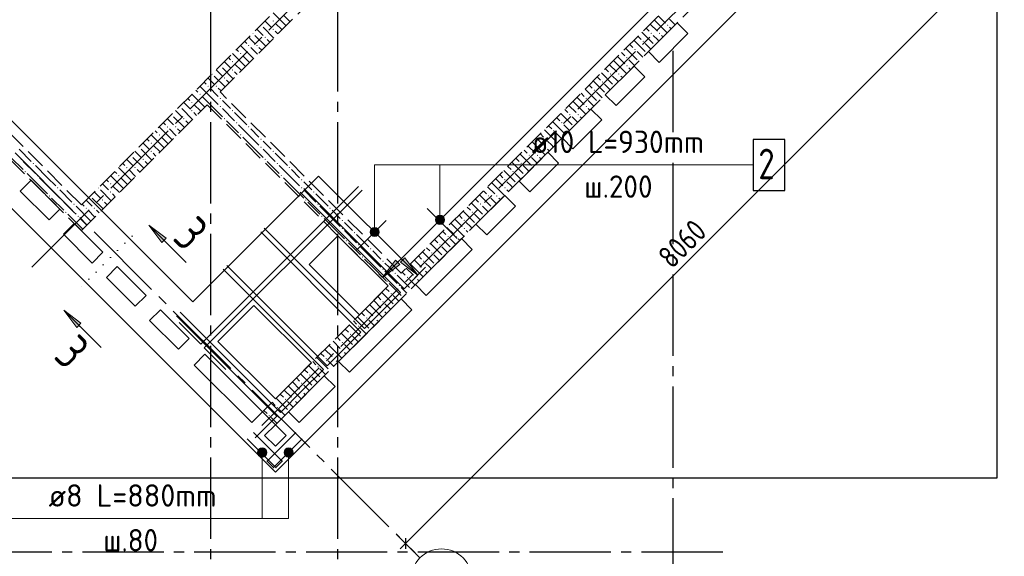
# Model space of a CAD drawing. Header units: millimetres. Extents: x 0 to 40165, y 0 to 42000.
# Tile 3 of 13: x 9173 to 18861, y 8729 to 14007. Entities that reach past the tile are written whole.
import ezdxf

# ---------------------------------------------------------------- set-up
doc = ezdxf.new("R2010")
doc.units = ezdxf.units.MM
for name, pattern in [('______2', [270, 200, -70]), ('______5', [1100, 800, -100, 100, -100]), ('______9', [100, 0, -100])]:
    doc.linetypes.add(name, pattern=pattern)
for name, color, linetype, lineweight in [('Standard', 7, 'Continuous', 25), ('ЖБ Перекрытие верхний уровень', 7, 'Continuous', 35), ('ЖБ Стена верхний уровень', 7, 'Continuous', 35), ('Обрамление проемов стержнями', 7, 'Continuous', 25), ('Оси', 40, '______5', 18), ('Позиционная метка линия выноска', 7, 'Continuous', 13), ('Позиционная метка номер позиции', 7, 'Continuous', 13), ('Узлы символ', 7, 'Continuous', 25)]:
    doc.layers.add(name, color=color, linetype=linetype, lineweight=lineweight)
doc.layers.add('Обрамление П-обр. равн.', color=7, linetype='Continuous', lineweight=25, true_color=0x5f1e0f)
doc.styles.add('GOST 2.304-81', font='txt')
doc.styles.add('ISOCPEUR', font='txt')

msp = doc.modelspace()

# ---------------------------------------------------------------- hatches: boundary and pattern name
at = {"layer": 'ЖБ Стена верхний уровень', "linetype": 'Continuous', "lineweight": 18, "transparency": 33554687}
for points in [[(11550.2, 13956.9), (11554, 13953.1), (11547.5, 13946.6), (11543.7, 13950.4)], [(11661, 13993.1), (11667.5, 13999.6), (11674, 13993.1), (11667.5, 13986.6)], [(15541, 13953.1), (15547.5, 13959.6), (15554, 13953.1), (15547.5, 13946.6)], [(11470.2, 13876.9), (11474, 13873.1), (11467.5, 13866.6), (11463.7, 13870.4)], [(11661, 13913.1), (11667.5, 13919.6), (11674, 13913.1), (11667.5, 13906.6)], [(15381, 13873.1), (15387.5, 13879.6), (15394, 13873.1), (15387.5, 13866.6)], [(15461, 13873.1), (15467.5, 13879.6), (15474, 13873.1), (15467.5, 13866.6)], [(11421, 13753.1), (11427.5, 13759.6), (11434, 13753.1), (11427.5, 13746.6)], [(11501, 13753.1), (11507.5, 13759.6), (11514, 13753.1), (11507.5, 13746.6)], [(11581, 13833.1), (11587.5, 13839.6), (11594, 13833.1), (11587.5, 13826.6)], [(15301, 13793.1), (15307.5, 13799.6), (15314, 13793.1), (15307.5, 13786.6)], [(11341, 13673.1), (11347.5, 13679.6), (11354, 13673.1), (11347.5, 13666.6)], [(15221, 13713.1), (15227.5, 13719.6), (15234, 13713.1), (15227.5, 13706.6)], [(11261, 13593.1), (11267.5, 13599.6), (11274, 13593.1), (11267.5, 13586.6)], [(15141, 13633.1), (15147.5, 13639.6), (15154, 13633.1), (15147.5, 13626.6)], [(11070.2, 13476.9), (11074, 13473.1), (11067.5, 13466.6), (11063.7, 13470.4)], [(11150.2, 13556.9), (11154, 13553.1), (11147.5, 13546.6), (11143.7, 13550.4)], [(11261, 13513.1), (11267.5, 13519.6), (11274, 13513.1), (11267.5, 13506.6)], [(14981, 13473.1), (14987.5, 13479.6), (14994, 13473.1), (14987.5, 13466.6)], [(15061, 13473.1), (15067.5, 13479.6), (15074, 13473.1), (15067.5, 13466.6)], [(15141, 13553.1), (15147.5, 13559.6), (15154, 13553.1), (15147.5, 13546.6)], [(11181, 13433.1), (11187.5, 13439.6), (11194, 13433.1), (11187.5, 13426.6)], [(14901, 13393.1), (14907.5, 13399.6), (14914, 13393.1), (14907.5, 13386.6)], [(10941, 13273.1), (10947.5, 13279.6), (10954, 13273.1), (10947.5, 13266.6)], [(11021, 13353.1), (11027.5, 13359.6), (11034, 13353.1), (11027.5, 13346.6)], [(11101, 13353.1), (11107.5, 13359.6), (11114, 13353.1), (11107.5, 13346.6)], [(14821, 13313.1), (14827.5, 13319.6), (14834, 13313.1), (14827.5, 13306.6)], [(10861, 13193.1), (10867.5, 13199.6), (10874, 13193.1), (10867.5, 13186.6)], [(11141, 13233.1), (11147.5, 13239.6), (11154, 13233.1), (11147.5, 13226.6)], [(14741, 13233.1), (14747.5, 13239.6), (14754, 13233.1), (14747.5, 13226.6)], [(10750.2, 13156.9), (10754, 13153.1), (10747.5, 13146.6), (10743.7, 13150.4)], [(10861, 13113.1), (10867.5, 13119.6), (10874, 13113.1), (10867.5, 13106.6)], [(11141, 13153.1), (11147.5, 13159.6), (11154, 13153.1), (11147.5, 13146.6)], [(11261, 13113.1), (11267.5, 13119.6), (11274, 13113.1), (11267.5, 13106.6)], [(14581, 13073.1), (14587.5, 13079.6), (14594, 13073.1), (14587.5, 13066.6)], [(14661, 13073.1), (14667.5, 13079.6), (14674, 13073.1), (14667.5, 13066.6)], [(14741, 13153.1), (14747.5, 13159.6), (14754, 13153.1), (14747.5, 13146.6)], [(10670.2, 13076.9), (10674, 13073.1), (10667.5, 13066.6), (10663.7, 13070.4)], [(10781, 13033.1), (10787.5, 13039.6), (10794, 13033.1), (10787.5, 13026.6)], [(11181, 13033.1), (11187.5, 13039.6), (11194, 13033.1), (11187.5, 13026.6)], [(11301, 12993.1), (11307.5, 12999.6), (11314, 12993.1), (11307.5, 12986.6)], [(14501, 12993.1), (14507.5, 12999.6), (14514, 12993.1), (14507.5, 12986.6)], [(10621, 12953.1), (10627.5, 12959.6), (10634, 12953.1), (10627.5, 12946.6)], [(10701, 12953.1), (10707.5, 12959.6), (10714, 12953.1), (10707.5, 12946.6)], [(11421, 12953.1), (11427.5, 12959.6), (11434, 12953.1), (11427.5, 12946.6)], [(14421, 12913.1), (14427.5, 12919.6), (14434, 12913.1), (14427.5, 12906.6)], [(10461, 12793.1), (10467.5, 12799.6), (10474, 12793.1), (10467.5, 12786.6)], [(10541, 12873.1), (10547.5, 12879.6), (10554, 12873.1), (10547.5, 12866.6)], [(11341, 12873.1), (11347.5, 12879.6), (11354, 12873.1), (11347.5, 12866.6)], [(11541, 12833.1), (11547.5, 12839.6), (11554, 12833.1), (11547.5, 12826.6)], [(14341, 12833.1), (14347.5, 12839.6), (14354, 12833.1), (14347.5, 12826.6)], [(10350.2, 12756.9), (10354, 12753.1), (10347.5, 12746.6), (10343.7, 12750.4)], [(10461, 12713.1), (10467.5, 12719.6), (10474, 12713.1), (10467.5, 12706.6)], [(11541, 12753.1), (11547.5, 12759.6), (11554, 12753.1), (11547.5, 12746.6)], [(11661, 12713.1), (11667.5, 12719.6), (11674, 12713.1), (11667.5, 12706.6)], [(14341, 12753.1), (14347.5, 12759.6), (14354, 12753.1), (14347.5, 12746.6)], [(9181, 12633.1), (9187.5, 12639.6), (9194, 12633.1), (9187.5, 12626.6)], [(9301, 12593.1), (9307.5, 12599.6), (9314, 12593.1), (9307.5, 12586.6)], [(10270.2, 12676.9), (10274, 12673.1), (10267.5, 12666.6), (10263.7, 12670.4)], [(10381, 12633.1), (10387.5, 12639.6), (10394, 12633.1), (10387.5, 12626.6)], [(11581, 12633.1), (11587.5, 12639.6), (11594, 12633.1), (11587.5, 12626.6)], [(11701, 12593.1), (11707.5, 12599.6), (11714, 12593.1), (11707.5, 12586.6)], [(14101, 12593.1), (14107.5, 12599.6), (14114, 12593.1), (14107.5, 12586.6)], [(14181, 12673.1), (14187.5, 12679.6), (14194, 12673.1), (14187.5, 12666.6)], [(14261, 12673.1), (14267.5, 12679.6), (14274, 12673.1), (14267.5, 12666.6)], [(9221, 12513.1), (9227.5, 12519.6), (9234, 12513.1), (9227.5, 12506.6)], [(10221, 12553.1), (10227.5, 12559.6), (10234, 12553.1), (10227.5, 12546.6)], [(10301, 12553.1), (10307.5, 12559.6), (10314, 12553.1), (10307.5, 12546.6)], [(11821, 12553.1), (11827.5, 12559.6), (11834, 12553.1), (11827.5, 12546.6)], [(14021, 12513.1), (14027.5, 12519.6), (14034, 12513.1), (14027.5, 12506.6)], [(9341, 12473.1), (9347.5, 12479.6), (9354, 12473.1), (9347.5, 12466.6)], [(10141, 12473.1), (10147.5, 12479.6), (10154, 12473.1), (10147.5, 12466.6)], [(11741, 12473.1), (11747.5, 12479.6), (11754, 12473.1), (11747.5, 12466.6)], [(11941, 12433.1), (11947.5, 12439.6), (11954, 12433.1), (11947.5, 12426.6)], [(13941, 12433.1), (13947.5, 12439.6), (13954, 12433.1), (13947.5, 12426.6)], [(9541, 12353.1), (9547.5, 12359.6), (9554, 12353.1), (9547.5, 12346.6)], [(9950.2, 12356.9), (9954, 12353.1), (9947.5, 12346.6), (9943.7, 12350.4)], [(10061, 12393.1), (10067.5, 12399.6), (10074, 12393.1), (10067.5, 12386.6)], [(10061, 12313.1), (10067.5, 12319.6), (10074, 12313.1), (10067.5, 12306.6)], [(11941, 12353.1), (11947.5, 12359.6), (11954, 12353.1), (11947.5, 12346.6)], [(12061, 12313.1), (12067.5, 12319.6), (12074, 12313.1), (12067.5, 12306.6)], [(13941, 12353.1), (13947.5, 12359.6), (13954, 12353.1), (13947.5, 12346.6)], [(9461, 12273.1), (9467.5, 12279.6), (9474, 12273.1), (9467.5, 12266.6)], [(9581, 12233.1), (9587.5, 12239.6), (9594, 12233.1), (9587.5, 12226.6)], [(9870.2, 12276.9), (9874, 12273.1), (9867.5, 12266.6), (9863.7, 12270.4)], [(9981, 12233.1), (9987.5, 12239.6), (9994, 12233.1), (9987.5, 12226.6)], [(11981, 12233.1), (11987.5, 12239.6), (11994, 12233.1), (11987.5, 12226.6)], [(13781, 12273.1), (13787.5, 12279.6), (13794, 12273.1), (13787.5, 12266.6)], [(13861, 12273.1), (13867.5, 12279.6), (13874, 12273.1), (13867.5, 12266.6)], [(9621, 12113.1), (9627.5, 12119.6), (9634, 12113.1), (9627.5, 12106.6)], [(9701, 12193.1), (9707.5, 12199.6), (9714, 12193.1), (9707.5, 12186.6)], [(9821, 12153.1), (9827.5, 12159.6), (9834, 12153.1), (9827.5, 12146.6)], [(9901, 12153.1), (9907.5, 12159.6), (9914, 12153.1), (9907.5, 12146.6)], [(12101, 12193.1), (12107.5, 12199.6), (12114, 12193.1), (12107.5, 12186.6)], [(12221, 12153.1), (12227.5, 12159.6), (12234, 12153.1), (12227.5, 12146.6)], [(13621, 12113.1), (13627.5, 12119.6), (13634, 12113.1), (13627.5, 12106.6)], [(13701, 12193.1), (13707.5, 12199.6), (13714, 12193.1), (13707.5, 12186.6)], [(9741, 12073.1), (9747.5, 12079.6), (9754, 12073.1), (9747.5, 12066.6)], [(12141, 12073.1), (12147.5, 12079.6), (12154, 12073.1), (12147.5, 12066.6)], [(12341, 12033.1), (12347.5, 12039.6), (12354, 12033.1), (12347.5, 12026.6)], [(13541, 12033.1), (13547.5, 12039.6), (13554, 12033.1), (13547.5, 12026.6)], [(12341, 11953.1), (12347.5, 11959.6), (12354, 11953.1), (12347.5, 11946.6)], [(12461, 11913.1), (12467.5, 11919.6), (12474, 11913.1), (12467.5, 11906.6)], [(13541, 11953.1), (13547.5, 11959.6), (13554, 11953.1), (13547.5, 11946.6)], [(12381, 11833.1), (12387.5, 11839.6), (12394, 11833.1), (12387.5, 11826.6)], [(13381, 11873.1), (13387.5, 11879.6), (13394, 11873.1), (13387.5, 11866.6)], [(13461, 11873.1), (13467.5, 11879.6), (13474, 11873.1), (13467.5, 11866.6)], [(12501, 11793.1), (12507.5, 11799.6), (12514, 11793.1), (12507.5, 11786.6)], [(12621, 11753.1), (12627.5, 11759.6), (12634, 11753.1), (12627.5, 11746.6)], [(13301, 11793.1), (13307.5, 11799.6), (13314, 11793.1), (13307.5, 11786.6)], [(12541, 11673.1), (12547.5, 11679.6), (12554, 11673.1), (12547.5, 11666.6)], [(12741, 11633.1), (12747.5, 11639.6), (12754, 11633.1), (12747.5, 11626.6)], [(13141, 11633.1), (13147.5, 11639.6), (13154, 11633.1), (13147.5, 11626.6)], [(13221, 11713.1), (13227.5, 11719.6), (13234, 11713.1), (13227.5, 11706.6)], [(12741, 11553.1), (12747.5, 11559.6), (12754, 11553.1), (12747.5, 11546.6)], [(13141, 11553.1), (13147.5, 11559.6), (13154, 11553.1), (13147.5, 11546.6)], [(12781, 11433.1), (12787.5, 11439.6), (12794, 11433.1), (12787.5, 11426.6)], [(12861, 11513.1), (12867.5, 11519.6), (12874, 11513.1), (12867.5, 11506.6)], [(12981, 11473.1), (12987.5, 11479.6), (12994, 11473.1), (12987.5, 11466.6)], [(13061, 11473.1), (13067.5, 11479.6), (13074, 11473.1), (13067.5, 11466.6)], [(12901, 11393.1), (12907.5, 11399.6), (12914, 11393.1), (12907.5, 11386.6)], [(12741, 11233.1), (12747.5, 11239.6), (12754, 11233.1), (12747.5, 11226.6)], [(12821, 11313.1), (12827.5, 11319.6), (12834, 11313.1), (12827.5, 11306.6)], [(12741, 11153.1), (12747.5, 11159.6), (12754, 11153.1), (12747.5, 11146.6)], [(12581, 11073.1), (12587.5, 11079.6), (12594, 11073.1), (12587.5, 11066.6)], [(12661, 11073.1), (12667.5, 11079.6), (12674, 11073.1), (12667.5, 11066.6)], [(12501, 10993.1), (12507.5, 10999.6), (12514, 10993.1), (12507.5, 10986.6)], [(12421, 10913.1), (12427.5, 10919.6), (12434, 10913.1), (12427.5, 10906.6)], [(12341, 10833.1), (12347.5, 10839.6), (12354, 10833.1), (12347.5, 10826.6)], [(12341, 10753.1), (12347.5, 10759.6), (12354, 10753.1), (12347.5, 10746.6)], [(12181, 10673.1), (12187.5, 10679.6), (12194, 10673.1), (12187.5, 10666.6)], [(12261, 10673.1), (12267.5, 10679.6), (12274, 10673.1), (12267.5, 10666.6)], [(12101, 10593.1), (12107.5, 10599.6), (12114, 10593.1), (12107.5, 10586.6)], [(12021, 10513.1), (12027.5, 10519.6), (12034, 10513.1), (12027.5, 10506.6)], [(11941, 10433.1), (11947.5, 10439.6), (11954, 10433.1), (11947.5, 10426.6)], [(11781, 10273.1), (11787.5, 10279.6), (11794, 10273.1), (11787.5, 10266.6)], [(11861, 10273.1), (11867.5, 10279.6), (11874, 10273.1), (11867.5, 10266.6)], [(11941, 10353.1), (11947.5, 10359.6), (11954, 10353.1), (11947.5, 10346.6)], [(11701, 10193.1), (11707.5, 10199.6), (11714, 10193.1), (11707.5, 10186.6)], [(11621, 10113.1), (11627.5, 10119.6), (11634, 10113.1), (11627.5, 10106.6)]]:
    msp.add_hatch(color=7, dxfattribs=at).paths.add_polyline_path(points, flags=16)
at = {"layer": 'Позиционная метка линия выноска', "linetype": 'Continuous', "lineweight": 13, "transparency": 33554687}
for points in [[(12912.6, 11599.9), (12742.9, 11472.6), (12870.1, 11642.3)], [(12962.1, 11663.5), (13089.4, 11493.8), (12919.6, 11621.1)]]:
    msp.add_hatch(color=7, dxfattribs=at).paths.add_polyline_path(points, flags=16)
at = {"layer": 'Позиционная метка номер позиции', "linetype": 'Continuous', "lineweight": 13, "transparency": 33554687}
for points in [[(13263.6, 12038.3), (13353.6, 12038.3), (13347.3, 12060.8)], [(13263.6, 12038.3), (13347.3, 12060.8), (13269.9, 12060.8)], [(13269.9, 12015.8), (13353.6, 12038.3), (13263.6, 12038.3)], [(13269.9, 12060.8), (13347.3, 12060.8), (13331.1, 12077)], [(13269.9, 12060.8), (13331.1, 12077), (13286.1, 12077)], [(13269.9, 12015.8), (13347.3, 12015.8), (13353.6, 12038.3)], [(13286.1, 11999.6), (13347.3, 12015.8), (13269.9, 12015.8)], [(13286.1, 12077), (13331.1, 12077), (13308.6, 12083.3)], [(13286.1, 11999.6), (13331.1, 11999.6), (13347.3, 12015.8)], [(12620.1, 11918.1), (12710.1, 11918.1), (12703.8, 11940.6)], [(12620.1, 11918.1), (12703.8, 11940.6), (12626.4, 11940.6)], [(12626.4, 11895.6), (12710.1, 11918.1), (12620.1, 11918.1)], [(12626.4, 11940.6), (12703.8, 11940.6), (12687.6, 11956.8)], [(12626.4, 11940.6), (12687.6, 11956.8), (12642.6, 11956.8)], [(12626.4, 11895.6), (12703.8, 11895.6), (12710.1, 11918.1)], [(12642.6, 11956.8), (12687.6, 11956.8), (12665.1, 11963.1)], [(13331.1, 11999.6), (13286.1, 11999.6), (13308.6, 11993.3)], [(12642.6, 11879.4), (12703.8, 11895.6), (12626.4, 11895.6)], [(12642.6, 11879.4), (12687.6, 11879.4), (12703.8, 11895.6)], [(12687.6, 11879.4), (12642.6, 11879.4), (12665.1, 11873.1)], [(11581.7, 9788.8), (11536.7, 9788.8), (11520.5, 9772.6)], [(11581.7, 9788.8), (11520.5, 9772.6), (11597.9, 9772.6)], [(11536.7, 9788.8), (11581.7, 9788.8), (11559.2, 9795.1)], [(11841.9, 9788.8), (11796.9, 9788.8), (11780.7, 9772.6)], [(11841.9, 9788.8), (11780.7, 9772.6), (11858.1, 9772.6)], [(11796.9, 9788.8), (11841.9, 9788.8), (11819.4, 9795.1)], [(11597.9, 9772.6), (11520.5, 9772.6), (11514.2, 9750.1)], [(11597.9, 9772.6), (11514.2, 9750.1), (11604.2, 9750.1)], [(11604.2, 9750.1), (11514.2, 9750.1), (11520.5, 9727.6)], [(11604.2, 9750.1), (11520.5, 9727.6), (11597.9, 9727.6)], [(11597.9, 9727.6), (11520.5, 9727.6), (11536.7, 9711.4)], [(11597.9, 9727.6), (11536.7, 9711.4), (11581.7, 9711.4)], [(11581.7, 9711.4), (11536.7, 9711.4), (11559.2, 9705.1)], [(11858.1, 9772.6), (11780.7, 9772.6), (11774.4, 9750.1)], [(11858.1, 9772.6), (11774.4, 9750.1), (11864.4, 9750.1)], [(11864.4, 9750.1), (11774.4, 9750.1), (11780.7, 9727.6)], [(11864.4, 9750.1), (11780.7, 9727.6), (11858.1, 9727.6)], [(11858.1, 9727.6), (11780.7, 9727.6), (11796.9, 9711.4)], [(11858.1, 9727.6), (11796.9, 9711.4), (11841.9, 9711.4)], [(11841.9, 9711.4), (11796.9, 9711.4), (11819.4, 9705.1)]]:
    msp.add_hatch(color=7, dxfattribs=at).paths.add_polyline_path(points)
at = {"layer": 'Узлы символ', "linetype": 'Continuous', "lineweight": 13, "transparency": 33554687}
for points in [[(10571.3, 11816.1), (10444, 11985.8), (10613.7, 11858.6)], [(9733.9, 10978.8), (9606.6, 11148.5), (9776.3, 11021.2)]]:
    msp.add_hatch(color=7, dxfattribs=at).paths.add_polyline_path(points, flags=16)

# ---------------------------------------------------------------- linework, layer by layer
at = {"layer": 'Standard', "color": 7, "linetype": 'Continuous', "lineweight": 13, "transparency": 33554687}
for p, q in [((18669.3, 14554.7), (12970, 8855.5)), ((12970, 8855.5), (12917, 8802.4))]:
    msp.add_line(p, q, dxfattribs=at)
at = {"layer": 'Standard', "color": 251, "linetype": 'Continuous', "lineweight": -3, "true_color": 0x656565, "transparency": 33554687}
for q in [(12881.6, 8943.8), (13058.4, 8767.1), (12970, 8855.5)]:
    msp.add_line((12970, 8855.5), q, dxfattribs=at)
at = {"layer": 'Standard', "color": 7, "linetype": 'Continuous', "lineweight": 25, "transparency": 33554687}
msp.add_line((12970, 8908.5), (12970, 8802.4), dxfattribs=at)
at = {"layer": 'Standard', "color": 254, "linetype": 'Continuous', "lineweight": 25, "true_color": 0xc4c4ff, "transparency": 33554687}
msp.add_lwpolyline([(5069.5, 9501.6), (18791, 9501.6), (18791, 40401), (5069.5, 40401), (5069.5, 9501.6)], dxfattribs=at)
at = {"layer": 'ЖБ Перекрытие верхний уровень', "color": 7, "linetype": 'Continuous', "lineweight": 25, "transparency": 33554687}
for p, q in [((11689.3, 9556.3), (18208.8, 16075.9)), ((6195.1, 15050.6), (11689.3, 9556.3)), ((15359.2, 13692.9), (15642, 13975.8)), ((15642, 13975.8), (15748.1, 13869.7)), ((15748.1, 13869.7), (15465.2, 13586.9)), ((15465.2, 13586.9), (15359.2, 13692.9)), ((14934.9, 13268.7), (15217.7, 13551.5)), ((15217.7, 13551.5), (15323.8, 13445.4)), ((15323.8, 13445.4), (15041, 13162.6)), ((15041, 13162.6), (14934.9, 13268.7)), ((14510.6, 12844.4), (14793.5, 13127.2)), ((14793.5, 13127.2), (14899.5, 13021.2)), ((14899.5, 13021.2), (14616.7, 12738.3)), ((14616.7, 12738.3), (14510.6, 12844.4)), ((14086.4, 12420.1), (14369.2, 12703)), ((14369.2, 12703), (14475.3, 12596.9)), ((14475.3, 12596.9), (14192.4, 12314.1)), ((9179.1, 12321.1), (9285.1, 12427.2)), ((9285.1, 12427.2), (9568, 12144.4)), ((14192.4, 12314.1), (14086.4, 12420.1)), ((9461.9, 12038.3), (9179.1, 12321.1)), ((13662.1, 11995.9), (13945, 12278.7)), ((13945, 12278.7), (14051, 12172.6)), ((9568, 12144.4), (9461.9, 12038.3)), ((14051, 12172.6), (13768.2, 11889.8)), ((9603.3, 11896.9), (9709.4, 12002.9)), ((9709.4, 12002.9), (9992.2, 11720.1)), ((13768.2, 11889.8), (13662.1, 11995.9)), ((9886.2, 11614), (9603.3, 11896.9)), ((12304.5, 11882.7), (12021.6, 11599.9)), ((12799.4, 11387.8), (12304.5, 11882.7)), ((13068.1, 11401.9), (13520.7, 11854.4)), ((13520.7, 11854.4), (13626.8, 11748.4)), ((13626.8, 11748.4), (13174.2, 11295.8)), ((9992.2, 11720.1), (9886.2, 11614)), ((10027.6, 11472.6), (10133.7, 11578.7)), ((10133.7, 11578.7), (10416.5, 11295.8)), ((12021.6, 11599.9), (12516.6, 11104.9)), ((10310.4, 11189.8), (10027.6, 11472.6)), ((12516.6, 11104.9), (12799.4, 11387.8)), ((13174.2, 11295.8), (13068.1, 11401.9)), ((10416.5, 11295.8), (10310.4, 11189.8)), ((12311.6, 10645.4), (12926.7, 11260.5)), ((12926.7, 11260.5), (13032.8, 11154.4)), ((10451.9, 11048.3), (10557.9, 11154.4)), ((10557.9, 11154.4), (10840.8, 10871.6)), ((11477.2, 11196.9), (11123.7, 10843.4)), ((12042.9, 10631.2), (11477.2, 11196.9)), ((13032.8, 11154.4), (12417.7, 10539.3)), ((10734.7, 10765.5), (10451.9, 11048.3)), ((10840.8, 10871.6), (10734.7, 10765.5)), ((11123.7, 10843.4), (11689.4, 10277.7)), ((10890.3, 10609.9), (10996.3, 10716)), ((10996.3, 10716), (11562, 10150.3)), ((11455.9, 10044.3), (10890.3, 10609.9)), ((11689.4, 10277.7), (12042.9, 10631.2)), ((12417.7, 10539.3), (12311.6, 10645.4)), ((11816.7, 10150.4), (12170.2, 10504)), ((12170.2, 10504), (12276.3, 10397.9)), ((12276.3, 10397.9), (11922.7, 10044.3)), ((11562, 10150.3), (11455.9, 10044.3)), ((11922.7, 10044.3), (11816.7, 10150.4)), ((11583.2, 9917), (11689.3, 10023)), ((11689.3, 10023), (11795.4, 9917)), ((11689.3, 9810.9), (11583.2, 9917)), ((11795.4, 9917), (11689.3, 9810.9))]:
    msp.add_line(p, q, dxfattribs=at)
at = {"layer": 'ЖБ Стена верхний уровень', "color": 251, "linetype": '______2', "lineweight": 13, "true_color": 0x656565, "transparency": 33554687}
for p, q in [((15832.9, 18239.6), (9780.1, 12186.8)), ((11144.8, 13296.9), (15960.2, 18112.3)), ((17742.1, 16330.4), (12926.7, 11515)), ((11689.3, 10023), (17869.4, 16203.2)), ((9780.1, 12186.8), (6916.3, 15050.6)), ((6789, 14923.3), (9652.8, 12059.5)), ((12926.7, 11515), (11144.8, 13296.9)), ((9780.1, 11932.2), (11017.5, 13169.7)), ((11017.5, 13169.7), (12799.4, 11387.8)), ((9652.8, 12059.5), (9780.1, 11932.2)), ((12799.4, 11387.8), (11562, 10150.3)), ((11562, 10150.3), (11689.3, 10023))]:
    msp.add_line(p, q, dxfattribs=at)
at = {"layer": 'ЖБ Стена верхний уровень', "color": 9, "linetype": 'Continuous', "lineweight": 18, "true_color": 0xc7c7c7, "transparency": 33554687}
for p, q in [((11767.5, 13973.1), (11667, 14073.6)), ((11767.5, 14053.1), (11834.2, 13986.4)), ((11607.5, 13973.1), (11587, 13993.6)), ((11647.5, 13933.1), (11607.5, 13973.1)), ((11687.5, 13973.1), (11754.2, 13906.4)), ((11767.5, 13973.1), (11794.2, 13946.4)), ((15376.1, 13964.5), (15447.5, 13893.1)), ((15416.1, 14004.5), (15447.5, 13973.1)), ((15447.5, 13973.1), (15543.4, 13877.2)), ((15456.1, 14044.5), (15527.5, 13973.1)), ((15607.5, 13973.1), (15567.5, 14013.1)), ((15623.4, 13957.2), (15607.5, 13973.1)), ((11507, 13913.6), (11567.5, 13853.1)), ((11567.5, 13933.1), (11674.2, 13826.4)), ((11687.5, 13893.1), (11714.2, 13866.4)), ((15296.1, 13884.5), (15407.5, 13773.1)), ((15336.1, 13924.5), (15367.5, 13893.1)), ((15567.5, 13933.1), (15583.4, 13917.2)), ((11387, 13793.6), (11407.5, 13773.1)), ((11447.5, 13813.1), (11427, 13833.6)), ((11487.5, 13773.1), (11447.5, 13813.1)), ((11487.5, 13853.1), (11594.2, 13746.4)), ((11607.5, 13813.1), (11634.2, 13786.4)), ((15176.1, 13764.5), (15207.5, 13733.1)), ((15216.1, 13804.5), (15327.5, 13693.1)), ((15256.1, 13844.5), (15287.5, 13813.1)), ((15383.4, 13717.2), (15327.5, 13773.1)), ((15447.5, 13813.1), (15407.5, 13853.1)), ((15463.4, 13797.2), (15447.5, 13813.1)), ((15487.5, 13853.1), (15503.4, 13837.2)), ((11367.5, 13573.1), (11267, 13673.6)), ((11307, 13713.6), (11327.5, 13693.1)), ((11447.5, 13653.1), (11347, 13753.6)), ((11447.5, 13733.1), (11514.2, 13666.4)), ((11527.5, 13733.1), (11554.2, 13706.4)), ((15096.1, 13684.5), (15127.5, 13653.1)), ((15136.1, 13724.5), (15247.5, 13613.1)), ((15303.4, 13637.2), (15247.5, 13693.1)), ((11207.5, 13573.1), (11187, 13593.6)), ((11247.5, 13533.1), (11207.5, 13573.1)), ((11227, 13633.6), (11247.5, 13613.1)), ((11287.5, 13573.1), (11354.2, 13506.4)), ((11367.5, 13653.1), (11434.2, 13586.4)), ((11367.5, 13573.1), (11394.2, 13546.4)), ((11447.5, 13653.1), (11474.2, 13626.4)), ((14976.1, 13564.5), (15047.5, 13493.1)), ((15016.1, 13604.5), (15047.5, 13573.1)), ((15047.5, 13573.1), (15143.4, 13477.2)), ((15056.1, 13644.5), (15127.5, 13573.1)), ((15207.5, 13573.1), (15167.5, 13613.1)), ((15223.4, 13557.2), (15207.5, 13573.1)), ((11107, 13513.6), (11167.5, 13453.1)), ((11167.5, 13533.1), (11274.2, 13426.4)), ((11287.5, 13493.1), (11314.2, 13466.4)), ((14896.1, 13484.5), (15007.5, 13373.1)), ((14936.1, 13524.5), (14967.5, 13493.1)), ((15167.5, 13533.1), (15183.4, 13517.2)), ((10987, 13393.6), (11007.5, 13373.1)), ((11047.5, 13413.1), (11027, 13433.6)), ((11087.5, 13373.1), (11047.5, 13413.1)), ((11087.5, 13453.1), (11194.2, 13346.4)), ((11207.5, 13413.1), (11234.2, 13386.4)), ((14816.1, 13404.5), (14927.5, 13293.1)), ((14856.1, 13444.5), (14887.5, 13413.1)), ((14983.4, 13317.2), (14927.5, 13373.1)), ((15047.5, 13413.1), (15007.5, 13453.1)), ((15063.4, 13397.2), (15047.5, 13413.1)), ((15087.5, 13453.1), (15103.4, 13437.2)), ((10967.5, 13173.1), (10867, 13273.6)), ((10907, 13313.6), (10927.5, 13293.1)), ((11047.5, 13253.1), (10947, 13353.6)), ((11047.5, 13333.1), (11114.2, 13266.4)), ((11127.5, 13333.1), (11154.2, 13306.4)), ((14696.1, 13284.5), (14727.5, 13253.1)), ((14736.1, 13324.5), (14847.5, 13213.1)), ((14776.1, 13364.5), (14807.5, 13333.1)), ((14903.4, 13237.2), (14847.5, 13293.1)), ((10807.5, 13173.1), (10787, 13193.6)), ((10827, 13233.6), (10847.5, 13213.1)), ((10967.5, 13253.1), (11034.2, 13186.4)), ((11034.2, 13186.4), (11047.5, 13173.1)), ((11047.5, 13253.1), (11074.2, 13226.4)), ((11074.2, 13226.4), (11127.5, 13173.1)), ((11114.2, 13266.4), (11127.5, 13253.1)), ((11207.5, 13173.1), (11167.5, 13213.1)), ((14616.1, 13204.5), (14647.5, 13173.1)), ((14656.1, 13244.5), (14727.5, 13173.1)), ((14807.5, 13173.1), (14767.5, 13213.1)), ((10707, 13113.6), (10767.5, 13053.1)), ((10767.5, 13133.1), (10874.2, 13026.4)), ((10847.5, 13133.1), (10807.5, 13173.1)), ((10887.5, 13173.1), (10954.2, 13106.4)), ((10887.5, 13093.1), (10914.2, 13066.4)), ((10967.5, 13173.1), (10994.2, 13146.4)), ((11047.5, 13173.1), (11167.5, 13053.1)), ((11167.5, 13133.1), (11287.5, 13013.1)), ((11247.5, 13133.1), (11207.5, 13173.1)), ((11287.5, 13093.1), (11407.5, 12973.1)), ((14496.1, 13084.5), (14607.5, 12973.1)), ((14536.1, 13124.5), (14567.5, 13093.1)), ((14576.1, 13164.5), (14647.5, 13093.1)), ((14647.5, 13173.1), (14743.4, 13077.2)), ((14767.5, 13133.1), (14783.4, 13117.2)), ((14823.4, 13157.2), (14807.5, 13173.1)), ((10587, 12993.6), (10607.5, 12973.1)), ((10647.5, 13013.1), (10627, 13033.6)), ((10687.5, 12973.1), (10647.5, 13013.1)), ((10687.5, 13053.1), (10794.2, 12946.4)), ((10807.5, 13013.1), (10834.2, 12986.4)), ((11207.5, 13013.1), (11327.5, 12893.1)), ((14416.1, 13004.5), (14527.5, 12893.1)), ((14456.1, 13044.5), (14487.5, 13013.1)), ((14647.5, 13013.1), (14607.5, 13053.1)), ((14663.4, 12997.2), (14647.5, 13013.1)), ((14687.5, 13053.1), (14703.4, 13037.2)), ((10507, 12913.6), (10527.5, 12893.1)), ((10647.5, 12853.1), (10547, 12953.6)), ((10647.5, 12933.1), (10714.2, 12866.4)), ((10727.5, 12933.1), (10754.2, 12906.4)), ((11447.5, 12853.1), (11327.5, 12973.1)), ((11447.5, 12933.1), (11527.5, 12853.1)), ((14336.1, 12924.5), (14447.5, 12813.1)), ((14376.1, 12964.5), (14407.5, 12933.1)), ((14503.4, 12837.2), (14447.5, 12893.1)), ((14583.4, 12917.2), (14527.5, 12973.1)), ((10407.5, 12773.1), (10387, 12793.6)), ((10427, 12833.6), (10447.5, 12813.1)), ((10567.5, 12773.1), (10467, 12873.6)), ((10567.5, 12853.1), (10634.2, 12786.4)), ((10647.5, 12853.1), (10674.2, 12826.4)), ((11367.5, 12853.1), (11447.5, 12773.1)), ((11447.5, 12853.1), (11527.5, 12773.1)), ((11607.5, 12773.1), (11567.5, 12813.1)), ((14216.1, 12804.5), (14247.5, 12773.1)), ((14256.1, 12844.5), (14327.5, 12773.1)), ((14296.1, 12884.5), (14327.5, 12853.1)), ((14407.5, 12773.1), (14367.5, 12813.1)), ((9167.5, 12733.1), (9287.5, 12613.1)), ((10307, 12713.6), (10367.5, 12653.1)), ((10367.5, 12733.1), (10474.2, 12626.4)), ((10447.5, 12733.1), (10407.5, 12773.1)), ((10487.5, 12773.1), (10554.2, 12706.4)), ((10487.5, 12693.1), (10514.2, 12666.4)), ((10567.5, 12773.1), (10594.2, 12746.4)), ((11447.5, 12773.1), (11567.5, 12653.1)), ((11567.5, 12733.1), (11687.5, 12613.1)), ((11647.5, 12733.1), (11607.5, 12773.1)), ((11687.5, 12693.1), (11807.5, 12573.1)), ((14136.1, 12724.5), (14167.5, 12693.1)), ((14176.1, 12764.5), (14247.5, 12693.1)), ((14247.5, 12773.1), (14343.4, 12677.2)), ((14367.5, 12733.1), (14383.4, 12717.2)), ((14423.4, 12757.2), (14407.5, 12773.1)), ((9087.5, 12653.1), (9207.5, 12533.1)), ((9207.5, 12613.1), (9327.5, 12493.1)), ((10247.5, 12613.1), (10227, 12633.6)), ((10287.5, 12573.1), (10247.5, 12613.1)), ((10287.5, 12653.1), (10394.2, 12546.4)), ((10407.5, 12613.1), (10434.2, 12586.4)), ((11607.5, 12613.1), (11727.5, 12493.1)), ((14016.1, 12604.5), (14127.5, 12493.1)), ((14056.1, 12644.5), (14087.5, 12613.1)), ((14096.1, 12684.5), (14207.5, 12573.1)), ((14247.5, 12613.1), (14207.5, 12653.1)), ((14263.4, 12597.2), (14247.5, 12613.1)), ((14287.5, 12653.1), (14303.4, 12637.2)), ((9447.5, 12453.1), (9327.5, 12573.1)), ((10107, 12513.6), (10127.5, 12493.1)), ((10247.5, 12453.1), (10147, 12553.6)), ((10187, 12593.6), (10207.5, 12573.1)), ((10247.5, 12533.1), (10314.2, 12466.4)), ((10327.5, 12533.1), (10354.2, 12506.4)), ((11847.5, 12453.1), (11727.5, 12573.1)), ((11847.5, 12533.1), (11927.5, 12453.1)), ((13936.1, 12524.5), (14047.5, 12413.1)), ((13976.1, 12564.5), (14007.5, 12533.1)), ((14183.4, 12517.2), (14127.5, 12573.1)), ((9367.5, 12373.1), (9247.5, 12493.1)), ((9367.5, 12453.1), (9447.5, 12373.1)), ((9447.5, 12453.1), (9527.5, 12373.1)), ((10027, 12433.6), (10047.5, 12413.1)), ((10167.5, 12373.1), (10067, 12473.6)), ((10167.5, 12453.1), (10234.2, 12386.4)), ((10247.5, 12453.1), (10274.2, 12426.4)), ((11767.5, 12453.1), (11847.5, 12373.1)), ((11847.5, 12453.1), (11927.5, 12373.1)), ((12007.5, 12373.1), (11967.5, 12413.1)), ((13816.1, 12404.5), (13847.5, 12373.1)), ((13856.1, 12444.5), (13927.5, 12373.1)), ((13896.1, 12484.5), (13927.5, 12453.1)), ((14007.5, 12373.1), (13967.5, 12413.1)), ((14103.4, 12437.2), (14047.5, 12493.1)), ((9367.5, 12373.1), (9447.5, 12293.1)), ((9447.5, 12373.1), (9567.5, 12253.1)), ((9567.5, 12333.1), (9687.5, 12213.1)), ((9907, 12313.6), (9967.5, 12253.1)), ((9967.5, 12333.1), (10074.2, 12226.4)), ((10007.5, 12373.1), (9987, 12393.6)), ((10047.5, 12333.1), (10007.5, 12373.1)), ((10087.5, 12373.1), (10154.2, 12306.4)), ((10167.5, 12373.1), (10194.2, 12346.4)), ((11847.5, 12373.1), (11967.5, 12253.1)), ((11967.5, 12333.1), (12087.5, 12213.1)), ((12047.5, 12333.1), (12007.5, 12373.1)), ((13736.1, 12324.5), (13767.5, 12293.1)), ((13776.1, 12364.5), (13847.5, 12293.1)), ((13847.5, 12373.1), (13943.4, 12277.2)), ((13967.5, 12333.1), (13983.4, 12317.2)), ((14023.4, 12357.2), (14007.5, 12373.1)), ((9487.5, 12253.1), (9607.5, 12133.1)), ((9607.5, 12213.1), (9707, 12113.6)), ((9847.5, 12213.1), (9827, 12233.6)), ((9887.5, 12173.1), (9847.5, 12213.1)), ((9887.5, 12253.1), (9994.2, 12146.4)), ((10007.5, 12213.1), (10034.2, 12186.4)), ((10087.5, 12293.1), (10114.2, 12266.4)), ((12007.5, 12213.1), (12127.5, 12093.1)), ((12087.5, 12293.1), (12207.5, 12173.1)), ((13656.1, 12244.5), (13687.5, 12213.1)), ((13696.1, 12284.5), (13807.5, 12173.1)), ((13847.5, 12213.1), (13807.5, 12253.1)), ((13863.4, 12197.2), (13847.5, 12213.1)), ((13887.5, 12253.1), (13903.4, 12237.2)), ((9707, 12113.6), (9727.5, 12093.1)), ((9747, 12153.6), (9727.5, 12173.1)), ((9847.5, 12053.1), (9747, 12153.6)), ((9787, 12193.6), (9807.5, 12173.1)), ((9847.5, 12133.1), (9914.2, 12066.4)), ((9927.5, 12133.1), (9954.2, 12106.4)), ((12247.5, 12053.1), (12127.5, 12173.1)), ((12247.5, 12133.1), (12327.5, 12053.1)), ((13536.1, 12124.5), (13647.5, 12013.1)), ((13576.1, 12164.5), (13607.5, 12133.1)), ((13616.1, 12204.5), (13727.5, 12093.1)), ((13783.4, 12117.2), (13727.5, 12173.1)), ((9667, 12073.6), (9647.5, 12093.1)), ((9767.5, 11973.1), (9667, 12073.6)), ((9767.5, 12053.1), (9834.2, 11986.4)), ((9847.5, 12053.1), (9874.2, 12026.4)), ((12167.5, 12053.1), (12247.5, 11973.1)), ((12247.5, 12053.1), (12327.5, 11973.1)), ((12407.5, 11973.1), (12367.5, 12013.1)), ((13456.1, 12044.5), (13527.5, 11973.1)), ((13496.1, 12084.5), (13527.5, 12053.1)), ((13607.5, 11973.1), (13567.5, 12013.1)), ((13703.4, 12037.2), (13647.5, 12093.1)), ((9767.5, 11973.1), (9794.2, 11946.4)), ((12247.5, 11973.1), (12367.5, 11853.1)), ((12367.5, 11933.1), (12487.5, 11813.1)), ((12447.5, 11933.1), (12407.5, 11973.1)), ((13336.1, 11924.5), (13367.5, 11893.1)), ((13376.1, 11964.5), (13447.5, 11893.1)), ((13416.1, 12004.5), (13447.5, 11973.1)), ((13447.5, 11973.1), (13543.4, 11877.2)), ((13567.5, 11933.1), (13583.4, 11917.2)), ((13623.4, 11957.2), (13607.5, 11973.1)), ((12487.5, 11893.1), (12607.5, 11773.1)), ((13256.1, 11844.5), (13287.5, 11813.1)), ((13296.1, 11884.5), (13407.5, 11773.1)), ((13447.5, 11813.1), (13407.5, 11853.1)), ((13487.5, 11853.1), (13503.4, 11837.2)), ((12407.5, 11813.1), (12527.5, 11693.1)), ((12647.5, 11653.1), (12527.5, 11773.1)), ((12647.5, 11733.1), (12727.5, 11653.1)), ((13136.1, 11724.5), (13247.5, 11613.1)), ((13176.1, 11764.5), (13207.5, 11733.1)), ((13216.1, 11804.5), (13327.5, 11693.1)), ((13383.4, 11717.2), (13327.5, 11773.1)), ((13463.4, 11797.2), (13447.5, 11813.1)), ((12567.5, 11653.1), (12647.5, 11573.1)), ((12647.5, 11653.1), (12727.5, 11573.1)), ((13056.1, 11644.5), (13127.5, 11573.1)), ((13096.1, 11684.5), (13127.5, 11653.1)), ((13303.4, 11637.2), (13247.5, 11693.1)), ((12647.5, 11573.1), (12767.5, 11453.1)), ((12807.5, 11573.1), (12767.5, 11613.1)), ((12767.5, 11533.1), (12856.1, 11444.4)), ((12847.5, 11533.1), (12807.5, 11573.1)), ((12976.1, 11564.5), (13047.5, 11493.1)), ((13016.1, 11604.5), (13047.5, 11573.1)), ((13047.5, 11573.1), (13143.4, 11477.2)), ((13207.5, 11573.1), (13167.5, 11613.1)), ((13167.5, 11533.1), (13183.4, 11517.2)), ((13223.4, 11557.2), (13207.5, 11573.1)), ((12856.1, 11444.5), (12887.5, 11413.1)), ((12887.5, 11493.1), (12896.1, 11484.4)), ((12896.1, 11484.5), (13007.5, 11373.1)), ((12936.1, 11524.5), (12967.5, 11493.1)), ((13047.5, 11413.1), (13007.5, 11453.1)), ((13087.5, 11453.1), (13103.4, 11437.2)), ((12776.1, 11364.5), (12807.5, 11333.1)), ((12807.5, 11413.1), (12816.1, 11404.5)), ((12816.1, 11404.5), (12927.5, 11293.1)), ((12983.4, 11317.2), (12927.5, 11373.1)), ((13063.4, 11397.2), (13047.5, 11413.1)), ((12656.1, 11244.5), (12727.5, 11173.1)), ((12696.1, 11284.5), (12727.5, 11253.1)), ((12736.1, 11324.5), (12847.5, 11213.1)), ((12903.4, 11237.2), (12847.5, 11293.1)), ((12576.1, 11164.5), (12647.5, 11093.1)), ((12616.1, 11204.5), (12647.5, 11173.1)), ((12647.5, 11173.1), (12743.4, 11077.2)), ((12807.5, 11173.1), (12767.5, 11213.1)), ((12823.4, 11157.2), (12807.5, 11173.1)), ((12456.1, 11044.5), (12487.5, 11013.1)), ((12496.1, 11084.5), (12607.5, 10973.1)), ((12536.1, 11124.5), (12567.5, 11093.1)), ((12647.5, 11013.1), (12607.5, 11053.1)), ((12687.5, 11053.1), (12703.4, 11037.2)), ((12767.5, 11133.1), (12783.4, 11117.2)), ((12376.1, 10964.5), (12407.5, 10933.1)), ((12416.1, 11004.5), (12527.5, 10893.1)), ((12583.4, 10917.2), (12527.5, 10973.1)), ((12663.4, 10997.2), (12647.5, 11013.1)), ((12296.1, 10884.5), (12327.5, 10853.1)), ((12336.1, 10924.5), (12447.5, 10813.1)), ((12503.4, 10837.2), (12447.5, 10893.1)), ((12176.1, 10764.5), (12247.5, 10693.1)), ((12216.1, 10804.5), (12247.5, 10773.1)), ((12247.5, 10773.1), (12343.4, 10677.2)), ((12256.1, 10844.5), (12327.5, 10773.1)), ((12407.5, 10773.1), (12367.5, 10813.1)), ((12423.4, 10757.2), (12407.5, 10773.1)), ((12096.1, 10684.5), (12207.5, 10573.1)), ((12136.1, 10724.5), (12167.5, 10693.1)), ((12367.5, 10733.1), (12383.4, 10717.2)), ((11976.1, 10564.5), (12007.5, 10533.1)), ((12016.1, 10604.5), (12127.5, 10493.1)), ((12056.1, 10644.5), (12087.5, 10613.1)), ((12183.4, 10517.2), (12127.5, 10573.1)), ((12247.5, 10613.1), (12207.5, 10653.1)), ((12263.4, 10597.2), (12247.5, 10613.1)), ((12287.5, 10653.1), (12303.4, 10637.2)), ((11896.1, 10484.5), (11927.5, 10453.1)), ((11936.1, 10524.5), (12047.5, 10413.1)), ((12103.4, 10437.2), (12047.5, 10493.1)), ((11816.1, 10404.5), (11847.5, 10373.1)), ((11847.5, 10373.1), (11943.4, 10277.2)), ((11856.1, 10444.5), (11927.5, 10373.1)), ((12007.5, 10373.1), (11967.5, 10413.1)), ((12023.4, 10357.2), (12007.5, 10373.1)), ((11696.1, 10284.5), (11807.5, 10173.1)), ((11736.1, 10324.5), (11767.5, 10293.1)), ((11776.1, 10364.5), (11847.5, 10293.1)), ((11967.5, 10333.1), (11983.4, 10317.2)), ((11616.1, 10204.5), (11727.5, 10093.1)), ((11656.1, 10244.5), (11687.5, 10213.1)), ((11783.4, 10117.2), (11727.5, 10173.1)), ((11847.5, 10213.1), (11807.5, 10253.1)), ((11863.4, 10197.2), (11847.5, 10213.1)), ((11887.5, 10253.1), (11903.4, 10237.2)), ((11576.1, 10164.5), (11607.5, 10133.1)), ((11703.4, 10037.2), (11647.5, 10093.1))]:
    msp.add_line(p, q, dxfattribs=at)
at = {"layer": 'Обрамление П-обр. равн.', "color": 7, "linetype": 'Continuous', "lineweight": 25, "transparency": 33554687}
for p, q in [((13478.3, 11854.5), (13181.3, 12151.5)), ((12481.2, 11734.3), (12778.2, 12031.2))]:
    msp.add_line(p, q, dxfattribs=at)
msp.add_lwpolyline([(16391.2, 12328.3), (16701.2, 12328.3), (16701.2, 12828.3), (16391.2, 12828.3), (16391.2, 12328.3)], dxfattribs=at)
at = {"layer": 'Обрамление П-обр. равн.', "color": 7, "linetype": 'Continuous', "lineweight": 35, "transparency": 33554687}
for points in [[(11410.7, 9884.5), (11693.5, 9601.6), (11757.2, 9665.3), (11474.3, 9948.1)], [(11953.7, 9884.5), (11670.9, 9601.6), (11607.3, 9665.3), (11890.1, 9948.1)]]:
    msp.add_lwpolyline(points, dxfattribs=at)
at = {"layer": 'Обрамление проемов стержнями', "color": 7, "linetype": 'Continuous', "lineweight": 25, "transparency": 33554687}
for points in [[(12506, 12367.1), (10953.9, 10815), (10741.8, 11027.2)], [(12506, 12367.1), (10953.9, 10815), (10741.8, 11027.2)], [(12506, 12367.1), (10953.9, 10815), (10741.8, 11027.2)], [(12506, 12367.1), (10953.9, 10815), (10741.8, 11027.2)], [(12541.3, 12331.8), (10989.2, 10779.7), (11201.4, 10567.5)], [(12541.3, 12331.8), (10989.2, 10779.7), (11201.4, 10567.5)], [(12541.3, 12331.8), (10989.2, 10779.7), (11201.4, 10567.5)], [(12541.3, 12331.8), (10989.2, 10779.7), (11201.4, 10567.5)], [(11933.2, 12310.5), (12919.7, 11324.1), (12707.5, 11112)], [(11933.2, 12310.5), (12919.7, 11324.1), (12707.5, 11112)], [(11933.2, 12310.5), (12919.7, 11324.1), (12707.5, 11112)], [(11933.2, 12310.5), (12919.7, 11324.1), (12707.5, 11112)], [(11968.6, 12345.9), (12955, 11359.5), (13167.1, 11571.6)], [(11968.6, 12345.9), (12955, 11359.5), (13167.1, 11571.6)], [(11968.6, 12345.9), (12955, 11359.5), (13167.1, 11571.6)], [(11968.6, 12345.9), (12955, 11359.5), (13167.1, 11571.6)], [(11544.3, 11921.6), (12530.7, 10935.2), (12318.6, 10723.1)], [(11544.3, 11921.6), (12530.7, 10935.2), (12318.6, 10723.1)], [(11544.3, 11921.6), (12530.7, 10935.2), (12318.6, 10723.1)], [(11544.3, 11921.6), (12530.7, 10935.2), (12318.6, 10723.1)], [(11579.7, 11957), (12566.1, 10970.6), (12778.2, 11182.7)], [(11579.7, 11957), (12566.1, 10970.6), (12778.2, 11182.7)], [(11579.7, 11957), (12566.1, 10970.6), (12778.2, 11182.7)], [(11579.7, 11957), (12566.1, 10970.6), (12778.2, 11182.7)], [(11176.6, 11553.9), (12163, 10567.5), (11950.9, 10355.4)], [(11176.6, 11553.9), (12163, 10567.5), (11950.9, 10355.4)], [(11176.6, 11553.9), (12163, 10567.5), (11950.9, 10355.4)], [(11176.6, 11553.9), (12163, 10567.5), (11950.9, 10355.4)], [(11212, 11589.3), (12198.4, 10602.9), (12410.5, 10815)], [(11212, 11589.3), (12198.4, 10602.9), (12410.5, 10815)], [(11212, 11589.3), (12198.4, 10602.9), (12410.5, 10815)], [(11212, 11589.3), (12198.4, 10602.9), (12410.5, 10815)], [(10717, 11094.3), (11703.4, 10107.9), (11491.3, 9895.8)], [(10717, 11094.3), (11703.4, 10107.9), (11491.3, 9895.8)], [(10717, 11094.3), (11703.4, 10107.9), (11491.3, 9895.8)], [(10717, 11094.3), (11703.4, 10107.9), (11491.3, 9895.8)], [(10752.4, 11129.7), (11738.8, 10143.3), (11950.9, 10355.4)], [(10752.4, 11129.7), (11738.8, 10143.3), (11950.9, 10355.4)], [(10752.4, 11129.7), (11738.8, 10143.3), (11950.9, 10355.4)], [(10752.4, 11129.7), (11738.8, 10143.3), (11950.9, 10355.4)]]:
    msp.add_lwpolyline(points, dxfattribs=at)
at = {"layer": 'Оси', "color": 8, "linetype": '______5', "lineweight": -3, "transparency": 33554687}
for p, q in [((11050.5, 40500), (11050.5, 7060)), ((12300.5, 40500), (12300.5, 7060)), ((9292.2, 11571.6), (20389.5, 22669)), ((11554.9, 10016), (22298.7, 20759.8)), ((6016.9, 15808.6), (13111.5, 8714)), ((15600.5, 13700), (15600.5, 7060)), ((16090.5, 8770), (3600, 8770))]:
    msp.add_line(p, q, dxfattribs=at)
at = {"layer": 'Оси', "color": 7, "linetype": 'Continuous', "lineweight": 13, "transparency": 33554687}
msp.add_circle((13323.6, 8501.9), 300, dxfattribs=at)
at = {"layer": 'Позиционная метка линия выноска', "color": 251, "linetype": 'Continuous', "lineweight": 13, "true_color": 0x494949, "transparency": 33554687}
for p, q in [((12742.9, 11472.6), (12870.1, 11642.3)), ((12870.1, 11642.3), (12912.6, 11599.9)), ((12891.4, 11621.1), (12902, 11631.7)), ((12919.6, 11621.1), (12962.1, 11663.5)), ((12940.9, 11642.3), (12930.3, 11652.9)), ((12962.1, 11663.5), (13089.4, 11493.8)), ((12912.6, 11599.9), (12742.9, 11472.6)), ((13089.4, 11493.8), (12919.6, 11621.1)), ((13124.7, 11529.2), (13054, 11458.5)), ((12707.5, 11508), (12778.2, 11437.3)), ((12742.9, 11472.6), (12742.9, 11472.6)), ((12742.9, 11472.6), (12742.9, 11472.6)), ((12742.9, 11472.6), (12742.9, 11472.6)), ((13089.4, 11493.8), (13089.4, 11493.8)), ((13089.4, 11493.8), (13089.4, 11493.8)), ((13089.4, 11493.8), (13089.4, 11493.8))]:
    msp.add_line(p, q, dxfattribs=at)
for points in [[(13089.4, 11493.8), (12113.5, 12469.6), (10876.1, 11232.2), (7609.3, 14499), (9256.8, 16146.6), (8705.3, 16698.1), (13039.9, 21032.7)], [(12742.9, 11472.6), (17508.8, 16238.5), (12714.6, 21032.7)]]:
    msp.add_lwpolyline(points, dxfattribs=at)
at = {"layer": 'Позиционная метка номер позиции', "color": 7, "linetype": 'Continuous', "lineweight": 13, "transparency": 33554687}
for p, q in [((13263.6, 12038.3), (13263.6, 12038.3)), ((13308.6, 12083.3), (13308.6, 12083.3)), ((13353.6, 12038.3), (13353.6, 12038.3)), ((12620.1, 11918.1), (12620.1, 11918.1)), ((12665.1, 11963.1), (12665.1, 11963.1)), ((12710.1, 11918.1), (12710.1, 11918.1)), ((13308.6, 11993.3), (13308.6, 11993.3)), ((12665.1, 11873.1), (12665.1, 11873.1)), ((11559.2, 9795.1), (11559.2, 9795.1)), ((11819.4, 9795.1), (11819.4, 9795.1)), ((11514.2, 9750.1), (11514.2, 9750.1)), ((11559.2, 9705.1), (11559.2, 9705.1)), ((11604.2, 9750.1), (11604.2, 9750.1)), ((11774.4, 9750.1), (11774.4, 9750.1)), ((11819.4, 9705.1), (11819.4, 9705.1)), ((11864.4, 9750.1), (11864.4, 9750.1))]:
    msp.add_line(p, q, dxfattribs=at)
for points in [[(12665.1, 11918.1), (12665.1, 12578.3), (16391.2, 12578.3)], [(13308.6, 12038.3), (13308.6, 12578.3), (16391.2, 12578.3)], [(11559.2, 9750.1), (11559.2, 9100.1), (9059.2, 9100.1)], [(11819.4, 9750.1), (11819.4, 9100.1), (9319.4, 9100.1)]]:
    msp.add_lwpolyline(points, dxfattribs=at)
for centre in [(13308.6, 12038.3), (12665.1, 11918.1), (11559.2, 9750.1), (11819.4, 9750.1)]:
    msp.add_circle(centre, 45, dxfattribs=at)
at = {"layer": 'Узлы символ', "color": 7, "linetype": 'Continuous', "lineweight": 13, "transparency": 33554687}
for p, q in [((10444, 11985.8), (10811.1, 11618.7)), ((10444, 11985.8), (10444, 11985.8)), ((10444, 11985.8), (10444, 11985.8)), ((10444, 11985.8), (10444, 11985.8)), ((10444, 11985.8), (10613.7, 11858.6)), ((10571.3, 11816.1), (10444, 11985.8)), ((10613.7, 11858.6), (10571.3, 11816.1)), ((10592.5, 11837.3), (10603.1, 11826.7)), ((9606.6, 11148.5), (9973.7, 10781.3)), ((9606.6, 11148.5), (9606.6, 11148.5)), ((9606.6, 11148.5), (9606.6, 11148.5)), ((9606.6, 11148.5), (9606.6, 11148.5)), ((9606.6, 11148.5), (9776.3, 11021.2)), ((9733.9, 10978.8), (9606.6, 11148.5)), ((9776.3, 11021.2), (9733.9, 10978.8)), ((9755.1, 11000), (9765.7, 10989.4))]:
    msp.add_line(p, q, dxfattribs=at)
at = {"layer": 'Узлы символ', "color": 7, "linetype": '______9', "lineweight": 13, "transparency": 33554687}
msp.add_line((10278.7, 11879.4), (9734, 11334.6), dxfattribs=at)

# ---------------------------------------------------------------- texts
at = {"layer": 'Standard', "color": 7, "linetype": 'Continuous', "lineweight": 25, "transparency": 33554687, "insert": (15590.8, 11546.9), "char_height": 220, "width": 672.621, "attachment_point": 7, "rotation": 45, "style": 'GOST 2.304-81'}
msp.add_mtext('8060', dxfattribs=at)
at = {"layer": 'Обрамление П-обр. равн.', "color": 7, "linetype": 'Continuous', "lineweight": 13, "transparency": 33554687, "attachment_point": 7, "style": 'ISOCPEUR'}
for s, insert, char_height, width in [('\\W0.96;ø10 L=930mm ', (14211.2, 12695.6), 220, 1996.298), ('\\W0.78;2', (16441.2, 12438.3), 300, 326.407), ('\\W0.95;ш.200 ', (14728.2, 12255.6), 220, 962.129), ('\\W0.98;ø8 L=880mm ', (9457.2, 9217.4), 220, 1888.522), ('\\W0.94;ш.80 ', (9996.2, 8777.4), 220, 807.149)]:
    msp.add_mtext(s, dxfattribs=dict(at, insert=insert, char_height=char_height, width=width))
at = {"layer": 'Узлы символ', "color": 7, "linetype": 'Continuous', "lineweight": 35, "transparency": 33554687, "char_height": 350, "attachment_point": 7, "rotation": 315, "style": 'ISOCPEUR'}
for insert, width in [((10666.2, 11848.7), 380.805), ((9497, 10684.9), 380.811)]:
    msp.add_mtext('\\W0.78;3', dxfattribs=dict(at, insert=insert, width=width))

doc.saveas('drawing.dxf')
